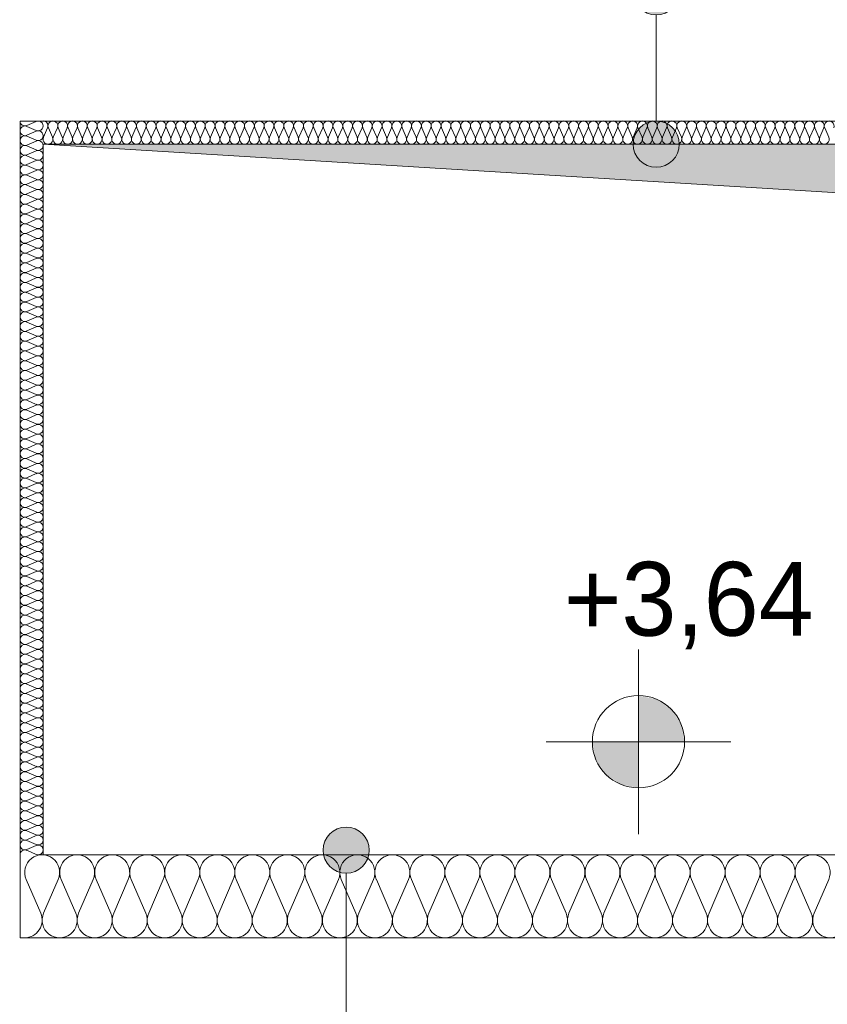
# Model space of a CAD drawing. Extents: x -528673 to -426178, y 23200 to 131944.
# Tile 39 of 87: x -490631 to -488880, y 66341 to 68474. Entities that reach past the tile are written whole.
import ezdxf

# ---------------------------------------------------------------- set-up
doc = ezdxf.new("R2010")
doc.units = 0
doc.header["$MEASUREMENT"] = 0
for name, color, linetype in [('#PODKŁAD', 252, 'Continuous'), ('Arch ocieplenie', 252, 'Continuous'), ('Arch opisy', 252, 'Continuous'), ('INWENT RZĘDNE', 252, 'Continuous')]:
    doc.layers.add(name, color=color, linetype=linetype)
for name, color, linetype, lineweight in [('Arch ocieplenie_Nr_Pióra__44', 252, 'Continuous', 13), ('Arch opisy_Nr_Pióra__21', 252, 'Continuous', 9), ('Arch stropy_Nr_Pióra__44', 252, 'Continuous', 13), ('arch wypelnienia_Nr_Pióra__2', 252, 'Continuous', 13), ('INWENT RZĘDNE_Nr_Pióra__21', 252, 'Continuous', 9), ('INWENT STROPY_Nr_Pióra__21', 252, 'Continuous', 9), ('INWENT.ŚCIANY_Nr_Pióra__1', 252, 'Continuous', 25)]:
    doc.layers.add(name, color=color, linetype=linetype, lineweight=lineweight)
doc.styles.add('GENERATED_STYLE_1', font='txt')

# ---------------------------------------------------------------- blocks, each defined once
blk = doc.blocks.new('Izolacja cieplna 14_116', base_point=(-490580.2, 68254.5))
at = {"layer": 'Arch ocieplenie_Nr_Pióra__44', "linetype": 'Continuous'}
for p, q in [((-490579.3, 68219.4), (-490570.4, 68239.6)), ((-490568.6, 68239.6), (-490559.8, 68219.4)), ((-490558, 68219.4), (-490549.1, 68239.6)), ((-490547.3, 68239.6), (-490538.5, 68219.4)), ((-490536.7, 68219.4), (-490527.8, 68239.6)), ((-490526, 68239.6), (-490517.2, 68219.4)), ((-490515.4, 68219.4), (-490506.5, 68239.6)), ((-490504.7, 68239.6), (-490495.8, 68219.4)), ((-490494.1, 68219.4), (-490485.2, 68239.6)), ((-490483.4, 68239.6), (-490474.5, 68219.4)), ((-490472.8, 68219.4), (-490463.9, 68239.6)), ((-490462.1, 68239.6), (-490453.2, 68219.4)), ((-490451.4, 68219.4), (-490442.6, 68239.6)), ((-490440.8, 68239.6), (-490431.9, 68219.4)), ((-490430.1, 68219.4), (-490421.3, 68239.6)), ((-490419.5, 68239.6), (-490410.6, 68219.4)), ((-490408.8, 68219.4), (-490400, 68239.6)), ((-490398.2, 68239.6), (-490389.3, 68219.4)), ((-490387.5, 68219.4), (-490378.7, 68239.6)), ((-490376.9, 68239.6), (-490368, 68219.4)), ((-490366.2, 68219.4), (-490357.3, 68239.6)), ((-490355.6, 68239.6), (-490346.7, 68219.4)), ((-490344.9, 68219.4), (-490336, 68239.6)), ((-490334.3, 68239.6), (-490325.4, 68219.4)), ((-490323.6, 68219.4), (-490314.7, 68239.6)), ((-490312.9, 68239.6), (-490304.1, 68219.4)), ((-490302.3, 68219.4), (-490293.4, 68239.6)), ((-490291.6, 68239.6), (-490282.8, 68219.4)), ((-490281, 68219.4), (-490272.1, 68239.6)), ((-490270.3, 68239.6), (-490261.5, 68219.4)), ((-490259.7, 68219.4), (-490250.8, 68239.6)), ((-490249, 68239.6), (-490240.2, 68219.4)), ((-490238.4, 68219.4), (-490229.5, 68239.6)), ((-490227.7, 68239.6), (-490218.9, 68219.4)), ((-490217.1, 68219.4), (-490208.2, 68239.6)), ((-490206.4, 68239.6), (-490197.5, 68219.4)), ((-490195.8, 68219.4), (-490186.9, 68239.6)), ((-490185.1, 68239.6), (-490176.2, 68219.4)), ((-490174.4, 68219.4), (-490165.6, 68239.6)), ((-490163.8, 68239.6), (-490154.9, 68219.4)), ((-490153.1, 68219.4), (-490144.3, 68239.6)), ((-490142.5, 68239.6), (-490133.6, 68219.4)), ((-490131.8, 68219.4), (-490123, 68239.6)), ((-490121.2, 68239.6), (-490112.3, 68219.4)), ((-490110.5, 68219.4), (-490101.7, 68239.6)), ((-490099.9, 68239.6), (-490091, 68219.4)), ((-490089.2, 68219.4), (-490080.4, 68239.6)), ((-490078.6, 68239.6), (-490069.7, 68219.4)), ((-490067.9, 68219.4), (-490059, 68239.6)), ((-490057.3, 68239.6), (-490048.4, 68219.4)), ((-490046.6, 68219.4), (-490037.7, 68239.6)), ((-490035.9, 68239.6), (-490027.1, 68219.4)), ((-490025.3, 68219.4), (-490016.4, 68239.6)), ((-490014.6, 68239.6), (-490005.8, 68219.4)), ((-490004, 68219.4), (-489995.1, 68239.6)), ((-489993.3, 68239.6), (-489984.5, 68219.4)), ((-489982.7, 68219.4), (-489973.8, 68239.6)), ((-489972, 68239.6), (-489963.2, 68219.4)), ((-489961.4, 68219.4), (-489952.5, 68239.6)), ((-489950.7, 68239.6), (-489941.9, 68219.4)), ((-489940.1, 68219.4), (-489931.2, 68239.6)), ((-489929.4, 68239.6), (-489920.5, 68219.4)), ((-489918.8, 68219.4), (-489909.9, 68239.6)), ((-489908.1, 68239.6), (-489899.2, 68219.4)), ((-489897.4, 68219.4), (-489888.6, 68239.6)), ((-489886.8, 68239.6), (-489877.9, 68219.4)), ((-489876.1, 68219.4), (-489867.3, 68239.6)), ((-489865.5, 68239.6), (-489856.6, 68219.4)), ((-489854.8, 68219.4), (-489846, 68239.6)), ((-489844.2, 68239.6), (-489835.3, 68219.4)), ((-489833.5, 68219.4), (-489824.7, 68239.6)), ((-489822.9, 68239.6), (-489814, 68219.4)), ((-489812.2, 68219.4), (-489803.4, 68239.6)), ((-489801.6, 68239.6), (-489792.7, 68219.4)), ((-489790.9, 68219.4), (-489782, 68239.6)), ((-489780.3, 68239.6), (-489771.4, 68219.4)), ((-489769.6, 68219.4), (-489760.7, 68239.6)), ((-489758.9, 68239.6), (-489750.1, 68219.4)), ((-489748.3, 68219.4), (-489739.4, 68239.6)), ((-489737.6, 68239.6), (-489728.8, 68219.4)), ((-489727, 68219.4), (-489718.1, 68239.6)), ((-489716.3, 68239.6), (-489707.5, 68219.4)), ((-489705.7, 68219.4), (-489696.8, 68239.6)), ((-489695, 68239.6), (-489686.2, 68219.4)), ((-489684.4, 68219.4), (-489675.5, 68239.6)), ((-489673.7, 68239.6), (-489664.9, 68219.4)), ((-489663.1, 68219.4), (-489654.2, 68239.6)), ((-489652.4, 68239.6), (-489643.5, 68219.4)), ((-489641.8, 68219.4), (-489632.9, 68239.6)), ((-489631.1, 68239.6), (-489622.2, 68219.4)), ((-489620.4, 68219.4), (-489611.6, 68239.6)), ((-489609.8, 68239.6), (-489600.9, 68219.4)), ((-489599.1, 68219.4), (-489590.3, 68239.6)), ((-489588.5, 68239.6), (-489579.6, 68219.4)), ((-489577.8, 68219.4), (-489569, 68239.6)), ((-489567.2, 68239.6), (-489558.3, 68219.4)), ((-489556.5, 68219.4), (-489547.7, 68239.6)), ((-489545.9, 68239.6), (-489537, 68219.4)), ((-489535.2, 68219.4), (-489526.4, 68239.6)), ((-489524.6, 68239.6), (-489515.7, 68219.4)), ((-489513.9, 68219.4), (-489505, 68239.6)), ((-489503.3, 68239.6), (-489494.4, 68219.4)), ((-489492.6, 68219.4), (-489483.7, 68239.6)), ((-489481.9, 68239.6), (-489473.1, 68219.4)), ((-489471.3, 68219.4), (-489462.4, 68239.6)), ((-489460.6, 68239.6), (-489451.8, 68219.4)), ((-489450, 68219.4), (-489441.1, 68239.6)), ((-489439.3, 68239.6), (-489430.5, 68219.4)), ((-489428.7, 68219.4), (-489419.8, 68239.6)), ((-489418, 68239.6), (-489409.2, 68219.4)), ((-489407.4, 68219.4), (-489398.5, 68239.6)), ((-489396.7, 68239.6), (-489387.9, 68219.4)), ((-489386.1, 68219.4), (-489377.2, 68239.6)), ((-489375.4, 68239.6), (-489366.5, 68219.4)), ((-489364.8, 68219.4), (-489355.9, 68239.6)), ((-489354.1, 68239.6), (-489345.2, 68219.4)), ((-489343.4, 68219.4), (-489334.6, 68239.6)), ((-489332.8, 68239.6), (-489323.9, 68219.4)), ((-489322.1, 68219.4), (-489313.3, 68239.6)), ((-489311.5, 68239.6), (-489302.6, 68219.4)), ((-489300.8, 68219.4), (-489292, 68239.6)), ((-489290.2, 68239.6), (-489281.3, 68219.4)), ((-489279.5, 68219.4), (-489270.7, 68239.6)), ((-489268.9, 68239.6), (-489260, 68219.4)), ((-489258.2, 68219.4), (-489249.4, 68239.6)), ((-489247.6, 68239.6), (-489238.7, 68219.4)), ((-489236.9, 68219.4), (-489228, 68239.6)), ((-489226.3, 68239.6), (-489217.4, 68219.4)), ((-489215.6, 68219.4), (-489206.7, 68239.6)), ((-489204.9, 68239.6), (-489196.1, 68219.4)), ((-489194.3, 68219.4), (-489185.4, 68239.6)), ((-489183.6, 68239.6), (-489174.8, 68219.4)), ((-489173, 68219.4), (-489164.1, 68239.6)), ((-489162.3, 68239.6), (-489153.5, 68219.4)), ((-489151.7, 68219.4), (-489142.8, 68239.6)), ((-489141, 68239.6), (-489132.2, 68219.4)), ((-489130.4, 68219.4), (-489121.5, 68239.6)), ((-489119.7, 68239.6), (-489110.9, 68219.4)), ((-489109.1, 68219.4), (-489100.2, 68239.6)), ((-489098.4, 68239.6), (-489089.5, 68219.4)), ((-489087.8, 68219.4), (-489078.9, 68239.6)), ((-489077.1, 68239.6), (-489068.2, 68219.4)), ((-489066.4, 68219.4), (-489057.6, 68239.6)), ((-489055.8, 68239.6), (-489046.9, 68219.4)), ((-489045.1, 68219.4), (-489036.3, 68239.6)), ((-489034.5, 68239.6), (-489025.6, 68219.4)), ((-489023.8, 68219.4), (-489015, 68239.6)), ((-489013.2, 68239.6), (-489004.3, 68219.4)), ((-489002.5, 68219.4), (-488993.7, 68239.6)), ((-488991.9, 68239.6), (-488983, 68219.4)), ((-488981.2, 68219.4), (-488972.4, 68239.6)), ((-488970.6, 68239.6), (-488961.7, 68219.4)), ((-488959.9, 68219.4), (-488951, 68239.6)), ((-488949.3, 68239.6), (-488940.4, 68219.4)), ((-488938.6, 68219.4), (-488929.7, 68239.6)), ((-488927.9, 68239.6), (-488919.1, 68219.4)), ((-488917.3, 68219.4), (-488908.4, 68239.6)), ((-488906.6, 68239.6), (-488897.8, 68219.4)), ((-488896, 68219.4), (-488887.1, 68239.6)), ((-488885.3, 68239.6), (-488876.5, 68219.4))]:
    blk.add_line(p, q, dxfattribs=at)
for centre, start_param, end_param in [((-490580.2, 68243.9), 5.870392, 7.853982), ((-490558.9, 68243.9), 5.870392, 9.837571), ((-490537.6, 68243.9), 5.870392, 9.837571), ((-490516.3, 68243.9), 5.870392, 9.837571), ((-490495, 68243.9), 5.870392, 9.837571), ((-490473.6, 68243.9), 5.870392, 9.837571), ((-490452.3, 68243.9), 5.870392, 9.837571), ((-490431, 68243.9), 5.870392, 9.837571), ((-490409.7, 68243.9), 5.870392, 9.837571), ((-490388.4, 68243.9), 5.870392, 9.837571), ((-490367.1, 68243.9), 5.870392, 9.837571), ((-490345.8, 68243.9), 5.870392, 9.837571), ((-490324.5, 68243.9), 5.870392, 9.837571), ((-490303.2, 68243.9), 5.870392, 9.837571), ((-490281.9, 68243.9), 5.870392, 9.837571), ((-490260.6, 68243.9), 5.870392, 9.837571), ((-490239.3, 68243.9), 5.870392, 9.837571), ((-490218, 68243.9), 5.870392, 9.837571), ((-490196.6, 68243.9), 5.870392, 9.837571), ((-490175.3, 68243.9), 5.870392, 9.837571), ((-490154, 68243.9), 5.870392, 9.837571), ((-490132.7, 68243.9), 5.870392, 9.837571), ((-490111.4, 68243.9), 5.870392, 9.837571), ((-490090.1, 68243.9), 5.870392, 9.837571), ((-490068.8, 68243.9), 5.870392, 9.837571), ((-490047.5, 68243.9), 5.870392, 9.837571), ((-490026.2, 68243.9), 5.870392, 9.837571), ((-490004.9, 68243.9), 5.870392, 9.837571), ((-489983.6, 68243.9), 5.870392, 9.837571), ((-489962.3, 68243.9), 5.870392, 9.837571), ((-489941, 68243.9), 5.870392, 9.837571), ((-489919.6, 68243.9), 5.870392, 9.837571), ((-489898.3, 68243.9), 5.870392, 9.837571), ((-489877, 68243.9), 5.870392, 9.837571), ((-489855.7, 68243.9), 5.870392, 9.837571), ((-489834.4, 68243.9), 5.870392, 9.837571), ((-489813.1, 68243.9), 5.870392, 9.837571), ((-489791.8, 68243.9), 5.870392, 9.837571), ((-489770.5, 68243.9), 5.870392, 9.837571), ((-489749.2, 68243.9), 5.870392, 9.837571), ((-489727.9, 68243.9), 5.870392, 9.837571), ((-489706.6, 68243.9), 5.870392, 9.837571), ((-489685.3, 68243.9), 5.870392, 9.837571), ((-489664, 68243.9), 5.870392, 9.837571), ((-489642.6, 68243.9), 5.870392, 9.837571), ((-489621.3, 68243.9), 5.870392, 9.837571), ((-489600, 68243.9), 5.870392, 9.837571), ((-489578.7, 68243.9), 5.870392, 9.837571), ((-489557.4, 68243.9), 5.870392, 9.837571), ((-489536.1, 68243.9), 5.870392, 9.837571), ((-489514.8, 68243.9), 5.870392, 9.837571), ((-489493.5, 68243.9), 5.870392, 9.837571), ((-489472.2, 68243.9), 5.870392, 9.837571), ((-489450.9, 68243.9), 5.870392, 9.837571), ((-489429.6, 68243.9), 5.870392, 9.837571), ((-489408.3, 68243.9), 5.870392, 9.837571), ((-489387, 68243.9), 5.870392, 9.837571), ((-489365.6, 68243.9), 5.870392, 9.837571), ((-489344.3, 68243.9), 5.870392, 9.837571), ((-489323, 68243.9), 5.870392, 9.837571), ((-489301.7, 68243.9), 5.870392, 9.837571), ((-489280.4, 68243.9), 5.870392, 9.837571), ((-489259.1, 68243.9), 5.870392, 9.837571), ((-489237.8, 68243.9), 5.870392, 9.837571), ((-489216.5, 68243.9), 5.870392, 9.837571), ((-489195.2, 68243.9), 5.870392, 9.837571), ((-489173.9, 68243.9), 5.870392, 9.837571), ((-489152.6, 68243.9), 5.870392, 9.837571), ((-489131.3, 68243.9), 5.870392, 9.837571), ((-489110, 68243.9), 5.870392, 9.837571), ((-489088.6, 68243.9), 5.870392, 9.837571), ((-489067.3, 68243.9), 5.870392, 9.837571), ((-489046, 68243.9), 5.870392, 9.837571), ((-489024.7, 68243.9), 5.870392, 9.837571), ((-489003.4, 68243.9), 5.870392, 9.837571), ((-488982.1, 68243.9), 5.870392, 9.837571), ((-488960.8, 68243.9), 5.870392, 9.837571), ((-488939.5, 68243.9), 5.870392, 9.837571), ((-488918.2, 68243.9), 5.870392, 9.837571), ((-488896.9, 68243.9), 5.870392, 9.837571), ((-488875.6, 68243.9), 5.870392, 9.837571), ((-490569.5, 68215.2), 2.728799, 6.695979), ((-490548.2, 68215.2), 2.728799, 6.695979), ((-490526.9, 68215.2), 2.728799, 6.695979), ((-490505.6, 68215.2), 2.728799, 6.695979), ((-490484.3, 68215.2), 2.728799, 6.695979), ((-490463, 68215.2), 2.728799, 6.695979), ((-490441.7, 68215.2), 2.728799, 6.695979), ((-490420.4, 68215.2), 2.728799, 6.695979), ((-490399.1, 68215.2), 2.728799, 6.695979), ((-490377.8, 68215.2), 2.728799, 6.695979), ((-490356.5, 68215.2), 2.728799, 6.695979), ((-490335.1, 68215.2), 2.728799, 6.695979), ((-490313.8, 68215.2), 2.728799, 6.695979), ((-490292.5, 68215.2), 2.728799, 6.695979), ((-490271.2, 68215.2), 2.728799, 6.695979), ((-490249.9, 68215.2), 2.728799, 6.695979), ((-490228.6, 68215.2), 2.728799, 6.695979), ((-490207.3, 68215.2), 2.728799, 6.695979), ((-490186, 68215.2), 2.728799, 6.695979), ((-490164.7, 68215.2), 2.728799, 6.695979), ((-490143.4, 68215.2), 2.728799, 6.695979), ((-490122.1, 68215.2), 2.728799, 6.695979), ((-490100.8, 68215.2), 2.728799, 6.695979), ((-490079.5, 68215.2), 2.728799, 6.695979), ((-490058.1, 68215.2), 2.728799, 6.695979), ((-490036.8, 68215.2), 2.728799, 6.695979), ((-490015.5, 68215.2), 2.728799, 6.695979), ((-489994.2, 68215.2), 2.728799, 6.695979), ((-489972.9, 68215.2), 2.728799, 6.695979), ((-489951.6, 68215.2), 2.728799, 6.695979), ((-489930.3, 68215.2), 2.728799, 6.695979), ((-489909, 68215.2), 2.728799, 6.695979), ((-489887.7, 68215.2), 2.728799, 6.695979), ((-489866.4, 68215.2), 2.728799, 6.695979), ((-489845.1, 68215.2), 2.728799, 6.695979), ((-489823.8, 68215.2), 2.728799, 6.695979), ((-489802.5, 68215.2), 2.728799, 6.695979), ((-489781.1, 68215.2), 2.728799, 6.695979), ((-489759.8, 68215.2), 2.728799, 6.695979), ((-489738.5, 68215.2), 2.728799, 6.695979), ((-489717.2, 68215.2), 2.728799, 6.695979), ((-489695.9, 68215.2), 2.728799, 6.695979), ((-489674.6, 68215.2), 2.728799, 6.695979), ((-489653.3, 68215.2), 2.728799, 6.695979), ((-489632, 68215.2), 2.728799, 6.695979), ((-489610.7, 68215.2), 2.728799, 6.695979), ((-489589.4, 68215.2), 2.728799, 6.695979), ((-489568.1, 68215.2), 2.728799, 6.695979), ((-489546.8, 68215.2), 2.728799, 6.695979), ((-489525.5, 68215.2), 2.728799, 6.695979), ((-489504.1, 68215.2), 2.728799, 6.695979), ((-489482.8, 68215.2), 2.728799, 6.695979), ((-489461.5, 68215.2), 2.728799, 6.695979), ((-489440.2, 68215.2), 2.728799, 6.695979), ((-489418.9, 68215.2), 2.728799, 6.695979), ((-489397.6, 68215.2), 2.728799, 6.695979), ((-489376.3, 68215.2), 2.728799, 6.695979), ((-489355, 68215.2), 2.728799, 6.695979), ((-489333.7, 68215.2), 2.728799, 6.695979), ((-489312.4, 68215.2), 2.728799, 6.695979), ((-489291.1, 68215.2), 2.728799, 6.695979), ((-489269.8, 68215.2), 2.728799, 6.695979), ((-489248.5, 68215.2), 2.728799, 6.695979), ((-489227.1, 68215.2), 2.728799, 6.695979), ((-489205.8, 68215.2), 2.728799, 6.695979), ((-489184.5, 68215.2), 2.728799, 6.695979), ((-489163.2, 68215.2), 2.728799, 6.695979), ((-489141.9, 68215.2), 2.728799, 6.695979), ((-489120.6, 68215.2), 2.728799, 6.695979), ((-489099.3, 68215.2), 2.728799, 6.695979), ((-489078, 68215.2), 2.728799, 6.695979), ((-489056.7, 68215.2), 2.728799, 6.695979), ((-489035.4, 68215.2), 2.728799, 6.695979), ((-489014.1, 68215.2), 2.728799, 6.695979), ((-488992.8, 68215.2), 2.728799, 6.695979), ((-488971.5, 68215.2), 2.728799, 6.695979), ((-488950.1, 68215.2), 2.728799, 6.695979), ((-488928.8, 68215.2), 2.728799, 6.695979), ((-488907.5, 68215.2), 2.728799, 6.695979), ((-488886.2, 68215.2), 2.728799, 6.695979)]:
    blk.add_ellipse(centre, major_axis=(10.7, 0), ratio=0.998129, start_param=start_param, end_param=end_param, dxfattribs=at)
blk = doc.blocks.new('Izolacja cieplna 14_118', base_point=(-487810.2, 66484.5))
at = {"layer": 'Arch ocieplenie_Nr_Pióra__44', "linetype": 'Continuous'}
for p, q in [((-490585.4, 66538.2), (-490617, 66610.9)), ((-490547.4, 66610.9), (-490579, 66538.2)), ((-490509.5, 66538.2), (-490541, 66610.9)), ((-490471.5, 66610.9), (-490503.1, 66538.2)), ((-490433.5, 66538.2), (-490465.1, 66610.9)), ((-490395.5, 66610.9), (-490427.1, 66538.2)), ((-490357.6, 66538.2), (-490389.2, 66610.9)), ((-490319.6, 66610.9), (-490351.2, 66538.2)), ((-490281.6, 66538.2), (-490313.2, 66610.9)), ((-490243.6, 66610.9), (-490275.2, 66538.2)), ((-490205.7, 66538.2), (-490237.3, 66610.9)), ((-490167.7, 66610.9), (-490199.3, 66538.2)), ((-490129.7, 66538.2), (-490161.3, 66610.9)), ((-490091.8, 66610.9), (-490123.3, 66538.2)), ((-490053.8, 66538.2), (-490085.4, 66610.9)), ((-490015.8, 66610.9), (-490047.4, 66538.2)), ((-489977.8, 66538.2), (-490009.4, 66610.9)), ((-489939.9, 66610.9), (-489971.5, 66538.2)), ((-489901.9, 66538.2), (-489933.5, 66610.9)), ((-489863.9, 66610.9), (-489895.5, 66538.2)), ((-489825.9, 66538.2), (-489857.5, 66610.9)), ((-489788, 66610.9), (-489819.6, 66538.2)), ((-489750, 66538.2), (-489781.6, 66610.9)), ((-489712, 66610.9), (-489743.6, 66538.2)), ((-489674.1, 66538.2), (-489705.6, 66610.9)), ((-489636.1, 66610.9), (-489667.7, 66538.2)), ((-489598.1, 66538.2), (-489629.7, 66610.9)), ((-489560.1, 66610.9), (-489591.7, 66538.2)), ((-489522.2, 66538.2), (-489553.8, 66610.9)), ((-489484.2, 66610.9), (-489515.8, 66538.2)), ((-489446.2, 66538.2), (-489477.8, 66610.9)), ((-489408.2, 66610.9), (-489439.8, 66538.2)), ((-489370.3, 66538.2), (-489401.9, 66610.9)), ((-489332.3, 66610.9), (-489363.9, 66538.2)), ((-489294.3, 66538.2), (-489325.9, 66610.9)), ((-489256.3, 66610.9), (-489287.9, 66538.2)), ((-489218.4, 66538.2), (-489250, 66610.9)), ((-489180.4, 66610.9), (-489212, 66538.2)), ((-489142.4, 66538.2), (-489174, 66610.9)), ((-489104.5, 66610.9), (-489136.1, 66538.2)), ((-489066.5, 66538.2), (-489098.1, 66610.9)), ((-489028.5, 66610.9), (-489060.1, 66538.2)), ((-488990.5, 66538.2), (-489022.1, 66610.9)), ((-488952.6, 66610.9), (-488984.2, 66538.2)), ((-488914.6, 66538.2), (-488946.2, 66610.9)), ((-488876.6, 66610.9), (-488908.2, 66538.2))]:
    blk.add_line(p, q, dxfattribs=at)
for centre, start_param, end_param in [((-490582.2, 66626.3), 1.158003, 5.125183), ((-490506.3, 66626.3), 1.158003, 5.125183), ((-490430.3, 66626.3), 1.158003, 5.125183), ((-490354.4, 66626.3), 1.158003, 5.125183), ((-490278.4, 66626.3), 1.158003, 5.125183), ((-490202.5, 66626.3), 1.158003, 5.125183), ((-490126.5, 66626.3), 1.158003, 5.125183), ((-490050.6, 66626.3), 1.158003, 5.125183), ((-489974.6, 66626.3), 1.158003, 5.125183), ((-489898.7, 66626.3), 1.158003, 5.125183), ((-489822.8, 66626.3), 1.158003, 5.125183), ((-489746.8, 66626.3), 1.158003, 5.125183), ((-489670.9, 66626.3), 1.158003, 5.125183), ((-489594.9, 66626.3), 1.158003, 5.125183), ((-489519, 66626.3), 1.158003, 5.125183), ((-489443, 66626.3), 1.158003, 5.125183), ((-489367.1, 66626.3), 1.158003, 5.125183), ((-489291.1, 66626.3), 1.158003, 5.125183), ((-489215.2, 66626.3), 1.158003, 5.125183), ((-489139.2, 66626.3), 1.158003, 5.125183), ((-489063.3, 66626.3), 1.158003, 5.125183), ((-488987.3, 66626.3), 1.158003, 5.125183), ((-488911.4, 66626.3), 1.158003, 5.125183), ((-490620.2, 66522.8), 0, 1.983589), ((-490544.2, 66522.8), 4.299595, 8.266774), ((-490468.3, 66522.8), 4.299595, 8.266774), ((-490392.3, 66522.8), 4.299595, 8.266774), ((-490316.4, 66522.8), 4.299595, 8.266774), ((-490240.5, 66522.8), 4.299595, 8.266774), ((-490164.5, 66522.8), 4.299595, 8.266774), ((-490088.6, 66522.8), 4.299595, 8.266774), ((-490012.6, 66522.8), 4.299595, 8.266774), ((-489936.7, 66522.8), 4.299595, 8.266774), ((-489860.7, 66522.8), 4.299595, 8.266774), ((-489784.8, 66522.8), 4.299595, 8.266774), ((-489708.8, 66522.8), 4.299595, 8.266774), ((-489632.9, 66522.8), 4.299595, 8.266774), ((-489556.9, 66522.8), 4.299595, 8.266774), ((-489481, 66522.8), 4.299595, 8.266774), ((-489405, 66522.8), 4.299595, 8.266774), ((-489329.1, 66522.8), 4.299595, 8.266774), ((-489253.2, 66522.8), 4.299595, 8.266774), ((-489177.2, 66522.8), 4.299595, 8.266774), ((-489101.3, 66522.8), 4.299595, 8.266774), ((-489025.3, 66522.8), 4.299595, 8.266774), ((-488949.4, 66522.8), 4.299595, 8.266774), ((-488873.4, 66522.8), 4.299595, 8.266774)]:
    blk.add_ellipse(centre, major_axis=(0, -38.3), ratio=0.991926, start_param=start_param, end_param=end_param, dxfattribs=at)
blk = doc.blocks.new('Izolacja cieplna 14_120', base_point=(-490630.2, 66664.5))
at = {"layer": 'Arch ocieplenie_Nr_Pióra__44', "linetype": 'Continuous'}
for p, q in [((-490615.3, 68244.8), (-490595.1, 68253.6)), ((-490595.1, 68234.2), (-490615.3, 68243)), ((-490615.3, 68223.6), (-490595.1, 68232.4)), ((-490595.1, 68213), (-490615.3, 68221.8)), ((-490615.3, 68202.4), (-490595.1, 68211.2)), ((-490595.1, 68191.8), (-490615.3, 68200.6)), ((-490615.3, 68181.2), (-490595.1, 68190)), ((-490595.1, 68170.6), (-490615.3, 68179.4)), ((-490615.3, 68160), (-490595.1, 68168.8)), ((-490595.1, 68149.4), (-490615.3, 68158.2)), ((-490615.3, 68138.8), (-490595.1, 68147.6)), ((-490595.1, 68128.2), (-490615.3, 68137)), ((-490615.3, 68117.6), (-490595.1, 68126.4)), ((-490595.1, 68107), (-490615.3, 68115.8)), ((-490615.3, 68096.4), (-490595.1, 68105.2)), ((-490595.1, 68085.8), (-490615.3, 68094.6)), ((-490615.3, 68075.2), (-490595.1, 68084)), ((-490595.1, 68064.6), (-490615.3, 68073.4)), ((-490615.3, 68054), (-490595.1, 68062.8)), ((-490595.1, 68043.4), (-490615.3, 68052.2)), ((-490615.3, 68032.8), (-490595.1, 68041.6)), ((-490595.1, 68022.2), (-490615.3, 68031)), ((-490615.3, 68011.6), (-490595.1, 68020.4)), ((-490595.1, 68001), (-490615.3, 68009.8)), ((-490615.3, 67990.4), (-490595.1, 67999.2)), ((-490595.1, 67979.8), (-490615.3, 67988.6)), ((-490615.3, 67969.2), (-490595.1, 67978)), ((-490595.1, 67958.6), (-490615.3, 67967.4)), ((-490615.3, 67948), (-490595.1, 67956.8)), ((-490595.1, 67937.4), (-490615.3, 67946.2)), ((-490615.3, 67926.8), (-490595.1, 67935.6)), ((-490595.1, 67916.2), (-490615.3, 67925)), ((-490615.3, 67905.6), (-490595.1, 67914.4)), ((-490595.1, 67895), (-490615.3, 67903.8)), ((-490615.3, 67884.4), (-490595.1, 67893.2)), ((-490595.1, 67873.8), (-490615.3, 67882.6)), ((-490615.3, 67863.2), (-490595.1, 67872)), ((-490595.1, 67852.6), (-490615.3, 67861.4)), ((-490615.3, 67842), (-490595.1, 67850.8)), ((-490595.1, 67831.4), (-490615.3, 67840.2)), ((-490615.3, 67820.8), (-490595.1, 67829.6)), ((-490595.1, 67810.2), (-490615.3, 67819)), ((-490615.3, 67799.6), (-490595.1, 67808.4)), ((-490595.1, 67789), (-490615.3, 67797.8)), ((-490615.3, 67778.4), (-490595.1, 67787.2)), ((-490595.1, 67767.8), (-490615.3, 67776.6)), ((-490615.3, 67757.2), (-490595.1, 67766)), ((-490595.1, 67746.6), (-490615.3, 67755.4)), ((-490615.3, 67736), (-490595.1, 67744.8)), ((-490595.1, 67725.4), (-490615.3, 67734.2)), ((-490615.3, 67714.8), (-490595.1, 67723.6)), ((-490595.1, 67704.2), (-490615.3, 67713)), ((-490615.3, 67693.6), (-490595.1, 67702.4)), ((-490595.1, 67683), (-490615.3, 67691.8)), ((-490615.3, 67672.4), (-490595.1, 67681.2)), ((-490595.1, 67661.8), (-490615.3, 67670.6)), ((-490615.3, 67651.2), (-490595.1, 67660)), ((-490595.1, 67640.6), (-490615.3, 67649.4)), ((-490615.3, 67630), (-490595.1, 67638.8)), ((-490595.1, 67619.4), (-490615.3, 67628.2)), ((-490615.3, 67608.8), (-490595.1, 67617.6)), ((-490595.1, 67598.2), (-490615.3, 67607)), ((-490615.3, 67587.6), (-490595.1, 67596.4)), ((-490595.1, 67577), (-490615.3, 67585.8)), ((-490615.3, 67566.4), (-490595.1, 67575.2)), ((-490595.1, 67555.8), (-490615.3, 67564.6)), ((-490615.3, 67545.2), (-490595.1, 67554)), ((-490595.1, 67534.6), (-490615.3, 67543.4)), ((-490615.3, 67524), (-490595.1, 67532.8)), ((-490595.1, 67513.4), (-490615.3, 67522.2)), ((-490615.3, 67502.8), (-490595.1, 67511.6)), ((-490595.1, 67492.2), (-490615.3, 67501)), ((-490615.3, 67481.6), (-490595.1, 67490.4)), ((-490595.1, 67471), (-490615.3, 67479.8)), ((-490615.3, 67460.4), (-490595.1, 67469.2)), ((-490595.1, 67449.8), (-490615.3, 67458.6)), ((-490615.3, 67439.2), (-490595.1, 67448)), ((-490595.1, 67428.6), (-490615.3, 67437.4)), ((-490615.3, 67418), (-490595.1, 67426.8)), ((-490595.1, 67407.4), (-490615.3, 67416.2)), ((-490615.3, 67396.8), (-490595.1, 67405.6)), ((-490595.1, 67386.2), (-490615.3, 67395)), ((-490615.3, 67375.6), (-490595.1, 67384.4)), ((-490595.1, 67365), (-490615.3, 67373.8)), ((-490615.3, 67354.4), (-490595.1, 67363.2)), ((-490595.1, 67343.8), (-490615.3, 67352.6)), ((-490615.3, 67333.2), (-490595.1, 67342)), ((-490595.1, 67322.6), (-490615.3, 67331.4)), ((-490615.3, 67312), (-490595.1, 67320.8)), ((-490595.1, 67301.4), (-490615.3, 67310.2)), ((-490615.3, 67290.8), (-490595.1, 67299.6)), ((-490595.1, 67280.2), (-490615.3, 67289)), ((-490615.3, 67269.6), (-490595.1, 67278.4)), ((-490595.1, 67259), (-490615.3, 67267.8)), ((-490615.3, 67248.4), (-490595.1, 67257.2)), ((-490595.1, 67237.8), (-490615.3, 67246.6)), ((-490615.3, 67227.2), (-490595.1, 67236)), ((-490595.1, 67216.6), (-490615.3, 67225.4)), ((-490615.3, 67206), (-490595.1, 67214.8)), ((-490595.1, 67195.4), (-490615.3, 67204.2)), ((-490615.3, 67184.8), (-490595.1, 67193.6)), ((-490595.1, 67174.2), (-490615.3, 67183)), ((-490615.3, 67163.6), (-490595.1, 67172.4)), ((-490595.1, 67153), (-490615.3, 67161.8)), ((-490615.3, 67142.4), (-490595.1, 67151.2)), ((-490595.1, 67131.8), (-490615.3, 67140.6)), ((-490615.3, 67121.2), (-490595.1, 67130)), ((-490595.1, 67110.6), (-490615.3, 67119.4)), ((-490615.3, 67100), (-490595.1, 67108.8)), ((-490595.1, 67089.4), (-490615.3, 67098.2)), ((-490615.3, 67078.8), (-490595.1, 67087.6)), ((-490595.1, 67068.2), (-490615.3, 67077)), ((-490615.3, 67057.6), (-490595.1, 67066.4)), ((-490595.1, 67047), (-490615.3, 67055.8)), ((-490615.3, 67036.4), (-490595.1, 67045.2)), ((-490595.1, 67025.8), (-490615.3, 67034.6)), ((-490615.3, 67015.2), (-490595.1, 67024)), ((-490595.1, 67004.6), (-490615.3, 67013.4)), ((-490615.3, 66994), (-490595.1, 67002.8)), ((-490595.1, 66983.4), (-490615.3, 66992.2)), ((-490615.3, 66972.8), (-490595.1, 66981.6)), ((-490595.1, 66962.2), (-490615.3, 66971)), ((-490615.3, 66951.6), (-490595.1, 66960.4)), ((-490595.1, 66941), (-490615.3, 66949.8)), ((-490615.3, 66930.4), (-490595.1, 66939.2)), ((-490595.1, 66919.8), (-490615.3, 66928.6)), ((-490615.3, 66909.2), (-490595.1, 66918)), ((-490595.1, 66898.6), (-490615.3, 66907.4)), ((-490615.3, 66888), (-490595.1, 66896.8)), ((-490595.1, 66877.4), (-490615.3, 66886.2)), ((-490615.3, 66866.8), (-490595.1, 66875.6)), ((-490595.1, 66856.2), (-490615.3, 66865)), ((-490615.3, 66845.6), (-490595.1, 66854.4)), ((-490595.1, 66835), (-490615.3, 66843.8)), ((-490615.3, 66824.4), (-490595.1, 66833.2)), ((-490595.1, 66813.8), (-490615.3, 66822.6)), ((-490615.3, 66803.2), (-490595.1, 66812)), ((-490595.1, 66792.6), (-490615.3, 66801.4)), ((-490615.3, 66782), (-490595.1, 66790.8)), ((-490595.1, 66771.4), (-490615.3, 66780.2)), ((-490615.3, 66760.8), (-490595.1, 66769.6)), ((-490595.1, 66750.2), (-490615.3, 66759)), ((-490615.3, 66739.6), (-490595.1, 66748.4)), ((-490595.1, 66729), (-490615.3, 66737.8)), ((-490615.3, 66718.4), (-490595.1, 66727.2)), ((-490595.1, 66707.8), (-490615.3, 66716.6)), ((-490615.3, 66697.2), (-490595.1, 66706)), ((-490595.1, 66686.6), (-490615.3, 66695.4)), ((-490615.3, 66676), (-490595.1, 66684.8)), ((-490595.1, 66665.4), (-490615.3, 66674.2))]:
    blk.add_line(p, q, dxfattribs=at)
for centre, start_param, end_param in [((-490619.6, 68254.5), 0, 1.983589), ((-490590.8, 68243.9), 1.158003, 5.125183), ((-490619.6, 68233.3), 4.299595, 8.266774), ((-490590.8, 68222.7), 1.158003, 5.125183), ((-490619.6, 68212.1), 4.299595, 8.266774), ((-490590.8, 68201.5), 1.158003, 5.125183), ((-490619.6, 68190.9), 4.299595, 8.266774), ((-490590.8, 68180.3), 1.158003, 5.125183), ((-490619.6, 68169.7), 4.299595, 8.266774), ((-490590.8, 68159.1), 1.158003, 5.125183), ((-490619.6, 68148.5), 4.299595, 8.266774), ((-490590.8, 68137.9), 1.158003, 5.125183), ((-490619.6, 68127.3), 4.299595, 8.266774), ((-490590.8, 68116.7), 1.158003, 5.125183), ((-490619.6, 68106.1), 4.299595, 8.266774), ((-490590.8, 68095.5), 1.158003, 5.125183), ((-490619.6, 68084.9), 4.299595, 8.266774), ((-490590.8, 68074.3), 1.158003, 5.125183), ((-490619.6, 68063.7), 4.299595, 8.266774), ((-490590.8, 68053.1), 1.158003, 5.125183), ((-490619.6, 68042.5), 4.299595, 8.266774), ((-490590.8, 68031.9), 1.158003, 5.125183), ((-490619.6, 68021.3), 4.299595, 8.266774), ((-490590.8, 68010.7), 1.158003, 5.125183), ((-490619.6, 68000.1), 4.299595, 8.266774), ((-490590.8, 67989.5), 1.158003, 5.125183), ((-490619.6, 67978.9), 4.299595, 8.266774), ((-490590.8, 67968.3), 1.158003, 5.125183), ((-490619.6, 67957.7), 4.299595, 8.266774), ((-490590.8, 67947.1), 1.158003, 5.125183), ((-490619.6, 67936.5), 4.299595, 8.266774), ((-490590.8, 67925.9), 1.158003, 5.125183), ((-490619.6, 67915.3), 4.299595, 8.266774), ((-490590.8, 67904.7), 1.158003, 5.125183), ((-490619.6, 67894.1), 4.299595, 8.266774), ((-490590.8, 67883.5), 1.158003, 5.125183), ((-490619.6, 67872.9), 4.299595, 8.266774), ((-490590.8, 67862.3), 1.158003, 5.125183), ((-490619.6, 67851.7), 4.299595, 8.266774), ((-490590.8, 67841.1), 1.158003, 5.125183), ((-490619.6, 67830.5), 4.299595, 8.266774), ((-490590.8, 67819.9), 1.158003, 5.125183), ((-490619.6, 67809.3), 4.299595, 8.266774), ((-490590.8, 67798.7), 1.158003, 5.125183), ((-490619.6, 67788.1), 4.299595, 8.266774), ((-490590.8, 67777.5), 1.158003, 5.125183), ((-490619.6, 67766.9), 4.299595, 8.266774), ((-490590.8, 67756.3), 1.158003, 5.125183), ((-490619.6, 67745.7), 4.299595, 8.266774), ((-490590.8, 67735.1), 1.158003, 5.125183), ((-490619.6, 67724.5), 4.299595, 8.266774), ((-490590.8, 67713.9), 1.158003, 5.125183), ((-490619.6, 67703.3), 4.299595, 8.266774), ((-490590.8, 67692.7), 1.158003, 5.125183), ((-490619.6, 67682.1), 4.299595, 8.266774), ((-490590.8, 67671.5), 1.158003, 5.125183), ((-490619.6, 67660.9), 4.299595, 8.266774), ((-490590.8, 67650.3), 1.158003, 5.125183), ((-490619.6, 67639.7), 4.299595, 8.266774), ((-490590.8, 67629.1), 1.158003, 5.125183), ((-490619.6, 67618.5), 4.299595, 8.266774), ((-490590.8, 67607.9), 1.158003, 5.125183), ((-490619.6, 67597.3), 4.299595, 8.266774), ((-490590.8, 67586.7), 1.158003, 5.125183), ((-490619.6, 67576.1), 4.299595, 8.266774), ((-490590.8, 67565.5), 1.158003, 5.125183), ((-490619.6, 67554.9), 4.299595, 8.266774), ((-490590.8, 67544.3), 1.158003, 5.125183), ((-490619.6, 67533.7), 4.299595, 8.266774), ((-490590.8, 67523.1), 1.158003, 5.125183), ((-490619.6, 67512.5), 4.299595, 8.266774), ((-490590.8, 67501.9), 1.158003, 5.125183), ((-490619.6, 67491.3), 4.299595, 8.266774), ((-490590.8, 67480.7), 1.158003, 5.125183), ((-490619.6, 67470.1), 4.299595, 8.266774), ((-490590.8, 67459.5), 1.158003, 5.125183), ((-490619.6, 67448.9), 4.299595, 8.266774), ((-490590.8, 67438.3), 1.158003, 5.125183), ((-490619.6, 67427.7), 4.299595, 8.266774), ((-490590.8, 67417.1), 1.158003, 5.125183), ((-490619.6, 67406.5), 4.299595, 8.266774), ((-490590.8, 67395.9), 1.158003, 5.125183), ((-490619.6, 67385.3), 4.299595, 8.266774), ((-490590.8, 67374.7), 1.158003, 5.125183), ((-490619.6, 67364.1), 4.299595, 8.266774), ((-490590.8, 67353.5), 1.158003, 5.125183), ((-490619.6, 67342.9), 4.299595, 8.266774), ((-490590.8, 67332.3), 1.158003, 5.125183), ((-490619.6, 67321.7), 4.299595, 8.266774), ((-490590.8, 67311.1), 1.158003, 5.125183), ((-490619.6, 67300.5), 4.299595, 8.266774), ((-490590.8, 67289.9), 1.158003, 5.125183), ((-490619.6, 67279.3), 4.299595, 8.266774), ((-490590.8, 67268.7), 1.158003, 5.125183), ((-490619.6, 67258.1), 4.299595, 8.266774), ((-490590.8, 67247.5), 1.158003, 5.125183), ((-490619.6, 67236.9), 4.299595, 8.266774), ((-490590.8, 67226.3), 1.158003, 5.125183), ((-490619.6, 67215.7), 4.299595, 8.266774), ((-490590.8, 67205.1), 1.158003, 5.125183), ((-490619.6, 67194.5), 4.299595, 8.266774), ((-490590.8, 67183.9), 1.158003, 5.125183), ((-490619.6, 67173.3), 4.299595, 8.266774), ((-490590.8, 67162.7), 1.158003, 5.125183), ((-490619.6, 67152.1), 4.299595, 8.266774), ((-490590.8, 67141.5), 1.158003, 5.125183), ((-490619.6, 67130.9), 4.299595, 8.266774), ((-490590.8, 67120.3), 1.158003, 5.125183), ((-490619.6, 67109.7), 4.299595, 8.266774), ((-490590.8, 67099.1), 1.158003, 5.125183), ((-490619.6, 67088.5), 4.299595, 8.266774), ((-490619.6, 67067.3), 4.299595, 8.266774), ((-490590.8, 67077.9), 1.158003, 5.125183), ((-490619.6, 67046.1), 4.299595, 8.266774), ((-490590.8, 67056.7), 1.158003, 5.125183), ((-490619.6, 67024.9), 4.299595, 8.266774), ((-490590.8, 67035.5), 1.158003, 5.125183), ((-490619.6, 67003.7), 4.299595, 8.266774), ((-490590.8, 67014.3), 1.158003, 5.125183), ((-490619.6, 66982.5), 4.299595, 8.266774), ((-490590.8, 66993.1), 1.158003, 5.125183), ((-490619.6, 66961.3), 4.299595, 8.266774), ((-490590.8, 66971.9), 1.158003, 5.125183), ((-490619.6, 66940.1), 4.299595, 8.266774), ((-490590.8, 66950.7), 1.158003, 5.125183), ((-490619.6, 66918.9), 4.299595, 8.266774), ((-490590.8, 66929.5), 1.158003, 5.125183), ((-490619.6, 66897.7), 4.299595, 8.266774), ((-490590.8, 66908.3), 1.158003, 5.125183), ((-490619.6, 66876.5), 4.299595, 8.266774), ((-490590.8, 66887.1), 1.158003, 5.125183), ((-490619.6, 66855.3), 4.299595, 8.266774), ((-490590.8, 66865.9), 1.158003, 5.125183), ((-490619.6, 66834.1), 4.299595, 8.266774), ((-490590.8, 66844.7), 1.158003, 5.125183), ((-490619.6, 66812.9), 4.299595, 8.266774), ((-490590.8, 66823.5), 1.158003, 5.125183), ((-490619.6, 66791.7), 4.299595, 8.266774), ((-490590.8, 66802.3), 1.158003, 5.125183), ((-490619.6, 66770.5), 4.299595, 8.266774), ((-490590.8, 66781.1), 1.158003, 5.125183), ((-490619.6, 66749.3), 4.299595, 8.266774), ((-490590.8, 66759.9), 1.158003, 5.125183), ((-490619.6, 66728.1), 4.299595, 8.266774), ((-490590.8, 66738.7), 1.158003, 5.125183), ((-490619.6, 66706.9), 4.299595, 8.266774), ((-490590.8, 66717.5), 1.158003, 5.125183), ((-490619.6, 66685.7), 4.299595, 8.266774), ((-490590.8, 66696.3), 1.158003, 5.125183), ((-490619.6, 66664.5), 4.299596, 6.283185), ((-490590.8, 66675.1), 1.158003, 5.125183)]:
    blk.add_ellipse(centre, major_axis=(-10.6, 0), ratio=0.996811, start_param=start_param, end_param=end_param, dxfattribs=at)
blk = doc.blocks.new('Koty wysokościowe_96', base_point=(-489289.1, 66909.5))
at = {"layer": 'INWENT RZĘDNE_Nr_Pióra__21', "linetype": 'Continuous'}
for points in [[(-489289.1, 66909.5), (-489189.1, 66909.5), (-489196.8, 66947.8), (-489218.4, 66980.3), (-489250.9, 67001.9), (-489289.1, 67009.5)], [(-489289.1, 66909.5), (-489389.1, 66909.5), (-489381.5, 66871.3), (-489359.9, 66838.8), (-489327.4, 66817.2), (-489289.1, 66809.5)]]:
    blk.add_hatch(color=256, dxfattribs=at).paths.add_polyline_path(points, flags=0)
for p, q in [((-489289.1, 66709.5), (-489289.1, 67109.5)), ((-489489.1, 66909.5), (-489089.1, 66909.5))]:
    blk.add_line(p, q, dxfattribs=at)
blk.add_circle((-489289.1, 66909.5), 100, dxfattribs=at)
at = {"layer": 'INWENT RZĘDNE_Nr_Pióra__21', "insert": (-489450.9, 67109.5), "char_height": 160, "attachment_point": 7, "style": 'GENERATED_STYLE_1'}
blk.add_mtext('{+3,64}', dxfattribs=at)
blk = doc.blocks.new('Linia_163', base_point=(-489250.6, 68204.5))
at = {"layer": 'Arch opisy_Nr_Pióra__21', "linetype": 'Continuous'}
for points in [[(-489200.6, 68534.5), (-489204.4, 68553.7), (-489215.2, 68569.9), (-489231.4, 68580.7), (-489250.6, 68584.5), (-489269.7, 68580.7), (-489285.9, 68569.9), (-489296.7, 68553.7), (-489300.6, 68534.5), (-489296.7, 68515.4), (-489285.9, 68499.2), (-489269.7, 68488.3), (-489250.6, 68484.5), (-489231.4, 68488.3), (-489215.2, 68499.2), (-489204.4, 68515.4)], [(-489200.6, 68204.5), (-489204.4, 68223.7), (-489215.2, 68239.9), (-489231.4, 68250.7), (-489250.6, 68254.5), (-489269.7, 68250.7), (-489285.9, 68239.9), (-489296.7, 68223.7), (-489300.6, 68204.5), (-489296.7, 68185.4), (-489285.9, 68169.2), (-489269.7, 68158.3), (-489250.6, 68154.5), (-489231.4, 68158.3), (-489215.2, 68169.2), (-489204.4, 68185.4)]]:
    blk.add_hatch(color=256, dxfattribs=at).paths.add_polyline_path(points, flags=0)
blk.add_line((-489250.6, 68254.5), (-489250.6, 68484.5), dxfattribs=at)
for centre in [(-489250.6, 68534.5), (-489250.6, 68204.5)]:
    blk.add_circle(centre, 50, dxfattribs=at)
blk = doc.blocks.new('Linia_167', base_point=(-489922.9, 66674.5))
at = {"layer": 'Arch opisy_Nr_Pióra__21', "linetype": 'Continuous'}
for points in [[(-489872.9, 66674.5), (-489876.7, 66693.7), (-489887.6, 66709.9), (-489903.8, 66720.7), (-489922.9, 66724.5), (-489942.1, 66720.7), (-489958.3, 66709.9), (-489969.1, 66693.7), (-489972.9, 66674.5), (-489969.1, 66655.4), (-489958.3, 66639.2), (-489942.1, 66628.3), (-489922.9, 66624.5), (-489903.8, 66628.3), (-489887.6, 66639.2), (-489876.7, 66655.4)], [(-489872.9, 66214.5), (-489876.7, 66233.7), (-489887.6, 66249.9), (-489903.8, 66260.7), (-489922.9, 66264.5), (-489942.1, 66260.7), (-489958.3, 66249.9), (-489969.1, 66233.7), (-489972.9, 66214.5), (-489969.1, 66195.4), (-489958.3, 66179.2), (-489942.1, 66168.3), (-489922.9, 66164.5), (-489903.8, 66168.3), (-489887.6, 66179.2), (-489876.7, 66195.4)]]:
    blk.add_hatch(color=256, dxfattribs=at).paths.add_polyline_path(points, flags=0)
blk.add_line((-489922.9, 66624.5), (-489922.9, 66264.5), dxfattribs=at)
for centre in [(-489922.9, 66674.5), (-489922.9, 66214.5)]:
    blk.add_circle(centre, 50, dxfattribs=at)
blk = doc.blocks.new('PIĘTRO')
at = {"layer": 'arch wypelnienia_Nr_Pióra__2', "linetype": 'Continuous', "lineweight": 15}
blk.add_hatch(color=252, dxfattribs=at).paths.add_polyline_path([(-488071.7, 68050.7), (-487810.2, 66664.5), (-487810.2, 68204.5), (-490580.2, 68204.5)], flags=0)
at = {"layer": 'Arch stropy_Nr_Pióra__44', "color": 252, "linetype": 'Continuous', "lineweight": 15}
for p, q in [((-490580.2, 68204.5), (-487810.2, 68204.5)), ((-490580.2, 66664.5), (-490580.2, 68204.5)), ((-487810.2, 66664.5), (-490580.2, 66664.5))]:
    blk.add_line(p, q, dxfattribs=at)
at = {"layer": 'INWENT STROPY_Nr_Pióra__21', "color": 252, "linetype": 'Continuous', "lineweight": 15}
blk.add_line((-488071.7, 68050.7), (-490580.2, 68204.5), dxfattribs=at)
at = {"layer": 'INWENT.ŚCIANY_Nr_Pióra__1', "color": 252, "linetype": 'Continuous', "lineweight": 15}
for p, q in [((-487620.2, 68254.5), (-490630.2, 68254.5)), ((-490630.2, 68254.5), (-490630.2, 66484.5)), ((-490630.2, 66484.5), (-487620.2, 66484.5))]:
    blk.add_line(p, q, dxfattribs=at)
at = {"layer": 'Arch ocieplenie', "color": 252, "linetype": 'Continuous', "lineweight": 15}
for name, p in [('Izolacja cieplna 14_120', (-490630.2, 66664.5)), ('Izolacja cieplna 14_116', (-490580.2, 68254.5)), ('Izolacja cieplna 14_118', (-487810.2, 66484.5))]:
    blk.add_blockref(name, p, dxfattribs=at)
at = {"layer": 'Arch opisy', "color": 252, "linetype": 'Continuous', "lineweight": 15}
for name, p in [('Linia_163', (-489250.6, 68204.5)), ('Linia_167', (-489922.9, 66674.5))]:
    blk.add_blockref(name, p, dxfattribs=at)
at = {"layer": 'INWENT RZĘDNE', "color": 252, "lineweight": 15}
blk.add_blockref('Koty wysokościowe_96', (-489289.1, 66909.5), dxfattribs=at)

msp = doc.modelspace()

# ---------------------------------------------------------------- block references
at = {"layer": '#PODKŁAD'}
msp.add_blockref('PIĘTRO', (0, 0), dxfattribs=at)

doc.saveas('drawing.dxf')
